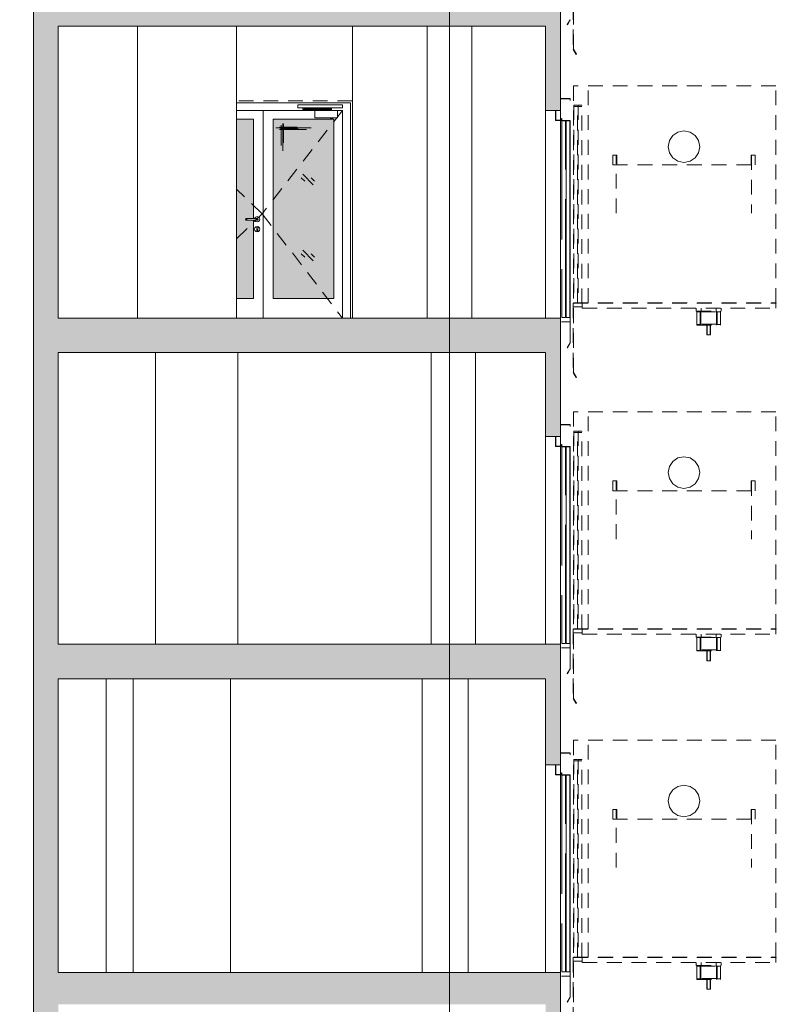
# Paper-space layout 'A-42 PRZEKRÓJ A-A' of a CAD drawing. Header units: millimetres. Extents: x 0 to 1114, y -5 to 726.
# Tile 50 of 92: x 172 to 249, y 389 to 489. Entities that reach past the tile are written whole.
import ezdxf
from ezdxf.xclip import XClip

# ---------------------------------------------------------------- set-up
doc = ezdxf.new("R2010")
doc.units = ezdxf.units.MM
doc.header["$MEASUREMENT"] = 0
doc.header["$XCLIPFRAME"] = 0
for name, pattern in [('ACAD_ISO02W100', [15, 12, -3]), ('DASHDOTX2', [1000, 500, -250, 0, -250]), ('LINIE_3', [25, 15, -10]), ('Przer. długie kreski', [2.5, 1.5, -1])]:
    doc.linetypes.add(name, pattern=pattern)
for name, color, linetype, lineweight, true_color in [('A_osie_Nr_pióra__16', 7, 'Continuous', 5, 0x0f0f0f), ('A_stolarka_Nr_pióra__254', 7, 'Continuous', 5, 0xfdfdfd), ('A_stolarka_Nr_pióra__9', 7, 'Continuous', 13, 0xadadad), ('A_winda_Nr_pióra__10', 7, 'Continuous', 13, 0x4b4b4b), ('A_ściany_Nr_pióra__9', 7, 'Continuous', 13, 0xadadad)]:
    doc.layers.add(name, color=color, linetype=linetype, lineweight=lineweight, true_color=true_color)
doc.layers.add('A_schody', color=7, linetype='Continuous')
doc.layers.add('A_stolarka', color=7, linetype='Continuous')
doc.layers.add('A_strop_Nr_pióra__1', color=7, linetype='Continuous', lineweight=20)
doc.layers.add('A_ściany_Nr_pióra__1', color=7, linetype='Continuous', lineweight=20)

# ---------------------------------------------------------------- blocks, each defined once
blk = doc.blocks.new('Rysunek_1_1', base_point=(-1560.278, -148.908))
at = {"layer": 'A_schody', "linetype": 'Continuous', "lineweight": 0, "true_color": 0x000000}
h = blk.add_hatch(color=18, dxfattribs=at)
h.paths.add_polyline_path([(81.694, 140.929), (175.424, 140.929), (226.244, 140.929), (306.913, 140.929), (548.587, 140.929), (548.587, 244.87), (543.567, 244.87), (543.567, 243.12), (527.617, 243.12), (527.617, 243.652), (527.767, 243.652), (527.767, 244.652), (524.676, 244.652), (524.676, 245.185), (524.826, 245.185), (524.826, 246.185), (521.735, 246.185), (521.735, 246.718), (521.885, 246.718), (521.885, 247.718), (518.794, 247.718), (518.794, 248.251), (518.944, 248.251), (518.944, 249.251), (515.853, 249.251), (515.853, 249.784), (516.003, 249.784), (516.003, 250.784), (512.912, 250.784), (512.912, 251.317), (513.062, 251.317), (513.062, 252.317), (509.971, 252.317), (509.971, 252.85), (510.121, 252.85), (510.121, 253.85), (507.03, 253.85), (507.03, 254.383), (507.18, 254.383), (507.18, 255.383), (504.089, 255.383), (504.089, 255.916), (504.239, 255.916), (504.239, 256.916), (501.148, 256.916), (501.148, 257.449), (501.298, 257.449), (501.298, 258.449), (498.572, 258.449), (498.207, 258.449), (498.207, 258.982), (498.357, 258.982), (498.357, 259.982), (498.277, 259.982), (479.827, 259.982), (479.827, 286.332), (482.217, 286.332), (482.217, 290.162), (496.884, 290.162), (527.025, 274.725), (529.906, 273.25), (543.567, 273.25), (543.567, 276.2), (527.437, 276.2), (527.437, 276.727), (527.587, 276.727), (527.587, 277.727), (524.454, 277.727), (524.454, 278.255), (524.604, 278.255), (524.604, 279.255), (521.471, 279.255), (521.471, 279.783), (521.621, 279.783), (521.621, 280.783), (518.488, 280.783), (518.488, 281.31), (518.638, 281.31), (518.638, 282.31), (515.505, 282.31), (515.505, 282.838), (515.655, 282.838), (515.655, 283.838), (512.522, 283.838), (512.522, 284.366), (512.672, 284.366), (512.672, 285.366), (509.539, 285.366), (509.539, 285.894), (509.689, 285.894), (509.689, 286.894), (506.556, 286.894), (506.556, 287.421), (506.706, 287.421), (506.706, 288.421), (503.573, 288.421), (503.573, 288.949), (503.723, 288.949), (503.723, 289.949), (500.59, 289.949), (500.59, 290.477), (500.74, 290.477), (500.74, 291.477), (497.79, 291.477), (497.607, 291.477), (497.607, 292.005), (497.757, 292.005), (497.757, 293.005), (497.647, 293.005), (497.497, 293.005), (494.627, 293.005), (479.247, 293.005), (479.217, 293.005), (479.217, 319.235), (481.647, 319.235), (481.647, 323.105), (496.903, 323.105), (527.216, 307.736), (530.839, 305.9), (543.567, 305.9), (543.567, 309.21), (530.456, 309.21), (527.627, 309.21), (527.627, 309.736), (527.777, 309.736), (527.777, 310.736), (524.617, 310.736), (524.617, 311.262), (524.767, 311.262), (524.767, 312.262), (521.607, 312.262), (521.607, 312.788), (521.757, 312.788), (521.757, 313.788), (518.597, 313.788), (518.597, 314.314), (518.747, 314.314), (518.747, 315.314), (515.587, 315.314), (515.587, 315.84), (515.737, 315.84), (515.737, 316.84), (512.577, 316.84), (512.577, 317.366), (512.727, 317.366), (512.727, 318.366), (509.567, 318.366), (509.567, 318.892), (509.717, 318.892), (509.717, 319.892), (506.557, 319.892), (506.557, 320.418), (506.707, 320.418), (506.707, 321.418), (503.547, 321.418), (503.547, 321.944), (503.697, 321.944), (503.697, 322.944), (500.537, 322.944), (500.537, 323.47), (500.687, 323.47), (500.687, 324.47), (497.527, 324.47), (497.527, 324.493), (497.527, 324.996), (497.677, 324.996), (497.677, 325.996), (497.647, 325.996), (497.177, 325.996), (479.547, 325.996), (479.547, 351.996), (481.717, 351.996), (481.717, 355.946), (498.578, 355.946), (527.341, 341.136), (530.809, 339.35), (543.567, 339.35), (543.567, 342.65), (527.677, 342.65), (527.677, 343.181), (527.827, 343.181), (527.827, 344.181), (524.703, 344.181), (524.703, 344.712), (524.853, 344.712), (524.853, 345.712), (521.729, 345.712), (521.729, 346.244), (521.879, 346.244), (521.879, 347.244), (518.755, 347.244), (518.755, 347.775), (518.905, 347.775), (518.905, 348.775), (515.781, 348.775), (515.781, 349.306), (515.931, 349.306), (515.931, 350.306), (512.807, 350.306), (512.807, 350.838), (512.957, 350.838), (512.957, 351.838), (509.833, 351.838), (509.833, 352.369), (509.983, 352.369), (509.983, 353.369), (506.859, 353.369), (506.859, 353.9), (507.009, 353.9), (507.009, 354.9), (503.885, 354.9), (503.885, 355.432), (504.035, 355.432), (504.035, 356.432), (500.911, 356.432), (500.911, 356.963), (501.061, 356.963), (501.061, 357.963), (497.937, 357.963), (497.937, 357.981), (497.937, 358.495), (498.087, 358.495), (498.087, 359.495), (497.607, 359.495), (494.957, 359.495), (479.467, 359.495), (479.467, 385.725), (481.827, 385.725), (481.827, 389.495), (496.894, 389.495), (527.195, 374.445), (530.547, 372.78), (543.567, 372.78), (543.567, 375.94), (527.557, 375.94), (527.557, 376.433), (527.707, 376.433), (527.707, 377.433), (524.551, 377.433), (524.551, 377.926), (524.701, 377.926), (524.701, 378.926), (521.545, 378.926), (521.545, 379.419), (521.695, 379.419), (521.695, 380.419), (518.539, 380.419), (518.539, 380.912), (518.689, 380.912), (518.689, 381.912), (515.533, 381.912), (515.533, 382.405), (515.683, 382.405), (515.683, 383.405), (512.527, 383.405), (512.527, 383.898), (512.677, 383.898), (512.677, 384.898), (509.521, 384.898), (509.521, 385.391), (509.671, 385.391), (509.671, 386.391), (506.515, 386.391), (506.515, 386.884), (506.665, 386.884), (506.665, 387.884), (506.416, 387.884), (503.509, 387.884), (503.509, 388.377), (503.659, 388.377), (503.659, 389.377), (503.413, 389.377), (500.503, 389.377), (500.503, 389.87), (500.653, 389.87), (500.653, 390.87), (500.41, 390.87), (497.813, 390.87), (497.497, 390.87), (497.497, 391.363), (497.647, 391.363), (497.647, 392.363), (479.397, 392.363), (479.397, 418.623), (481.617, 418.623), (481.617, 422.123), (498.369, 422.123), (527.387, 407.759), (531.063, 405.94), (543.567, 405.94), (543.567, 409.28), (527.697, 409.28), (527.697, 409.765), (527.847, 409.765), (527.847, 410.765), (524.697, 410.765), (524.697, 411.25), (524.847, 411.25), (524.847, 412.25), (521.697, 412.25), (521.697, 412.735), (521.847, 412.735), (521.847, 413.735), (518.697, 413.735), (518.697, 414.22), (518.847, 414.22), (518.847, 415.22), (515.697, 415.22), (515.697, 415.705), (515.847, 415.705), (515.847, 416.705), (512.697, 416.705), (512.697, 417.189), (512.847, 417.189), (512.847, 418.189), (509.697, 418.189), (509.697, 418.674), (509.847, 418.674), (509.847, 419.674), (506.697, 419.674), (506.697, 420.159), (506.847, 420.159), (506.847, 421.159), (503.697, 421.159), (503.697, 421.644), (503.847, 421.644), (503.847, 422.644), (500.697, 422.644), (500.697, 423.129), (500.847, 423.129), (500.847, 424.129), (497.697, 424.129), (497.697, 424.614), (497.847, 424.614), (497.847, 425.614), (479.317, 425.614), (479.317, 451.774), (481.707, 451.774), (481.707, 455.544), (496.931, 455.544), (527.257, 440.792), (530.881, 439.03), (543.567, 439.03), (543.567, 442.31), (527.567, 442.31), (527.567, 442.785), (527.717, 442.785), (527.717, 443.785), (524.533, 443.785), (524.533, 444.261), (524.683, 444.261), (524.683, 445.261), (521.499, 445.261), (521.499, 445.737), (521.649, 445.737), (521.649, 446.737), (518.465, 446.737), (518.465, 447.213), (518.615, 447.213), (518.615, 448.213), (515.431, 448.213), (515.431, 448.689), (515.581, 448.689), (515.581, 449.689), (512.397, 449.689), (512.397, 450.165), (512.547, 450.165), (512.547, 451.165), (509.363, 451.165), (509.363, 451.641), (509.513, 451.641), (509.513, 452.641), (506.329, 452.641), (506.329, 453.117), (506.479, 453.117), (506.479, 454.117), (503.295, 454.117), (503.295, 454.593), (503.445, 454.593), (503.445, 455.593), (500.261, 455.593), (500.261, 456.069), (500.411, 456.069), (500.411, 457.069), (497.227, 457.069), (497.227, 457.545), (497.377, 457.545), (497.377, 458.545), (479.247, 458.545), (479.247, 484.675), (481.019, 484.675), (481.019, 488.575), (496.868, 488.575), (530.662, 472.1), (543.567, 472.1), (543.567, 475.18), (527.767, 475.18), (527.767, 475.645), (527.917, 475.645), (527.917, 476.645), (524.761, 476.645), (524.761, 477.11), (524.911, 477.11), (524.911, 478.11), (521.755, 478.11), (521.755, 478.576), (521.905, 478.576), (521.905, 479.576), (518.749, 479.576), (518.749, 480.041), (518.899, 480.041), (518.899, 481.041), (515.743, 481.041), (515.743, 481.507), (515.893, 481.507), (515.893, 482.507), (512.737, 482.507), (512.737, 482.972), (512.887, 482.972), (512.887, 483.972), (509.731, 483.972), (509.731, 484.438), (509.881, 484.438), (509.881, 485.438), (506.725, 485.438), (506.725, 485.903), (506.875, 485.903), (506.875, 486.903), (503.719, 486.903), (503.719, 487.369), (503.869, 487.369), (503.869, 488.369), (500.713, 488.369), (500.713, 488.834), (500.863, 488.834), (500.863, 489.834), (497.707, 489.834), (497.707, 490.3), (497.857, 490.3), (497.857, 491.3), (479.277, 491.3), (479.277, 517.52), (481.377, 517.52), (481.377, 521.533), (478.41, 521.533), (478.41, 524.133), (477.357, 524.133), (352.051, 524.133), (352.051, 536.095), (543.567, 536.095), (543.567, 527.836), (543.567, 524.133), (547.587, 524.133), (547.587, 521.533), (543.567, 521.533), (543.567, 517.54), (548.587, 517.54), (548.587, 540.961), (543.567, 540.961), (543.567, 539.119), (348.996, 539.119), (348.996, 564.681), (346.838, 564.681), (346.838, 562.317), (85.194, 562.317), (85.194, 564.681), (81.694, 564.681), (81.694, 553.481), (85.194, 553.481), (85.194, 558.993), (147.194, 558.993), (147.194, 524.281), (131.294, 524.281), (131.294, 520.056), (146.901, 520.056), (146.901, 517.255), (150.894, 517.255), (150.894, 491.056), (131.644, 491.056), (131.644, 491.558), (131.794, 491.558), (131.794, 492.558), (128.604, 492.558), (128.604, 493.06), (128.754, 493.06), (128.754, 494.06), (125.564, 494.06), (125.564, 494.562), (125.714, 494.562), (125.714, 495.562), (122.524, 495.562), (122.524, 496.065), (122.674, 496.065), (122.674, 497.065), (119.484, 497.065), (119.484, 497.567), (119.634, 497.567), (119.634, 498.567), (116.444, 498.567), (116.444, 499.069), (116.594, 499.069), (116.594, 500.069), (113.404, 500.069), (113.404, 500.571), (113.554, 500.571), (113.554, 501.571), (110.364, 501.571), (110.364, 502.074), (110.514, 502.074), (110.514, 503.074), (107.324, 503.074), (107.324, 503.576), (107.474, 503.576), (107.474, 504.576), (104.284, 504.576), (104.284, 505.078), (104.434, 505.078), (104.434, 506.078), (101.244, 506.078), (101.244, 506.581), (101.394, 506.581), (101.394, 507.581), (98.194, 507.581), (85.194, 507.581), (85.194, 504.381), (101.294, 504.381), (133.823, 488.306), (146.674, 488.306), (146.674, 484.256), (150.694, 484.256), (150.694, 458.206), (131.244, 458.206), (131.244, 458.69), (131.394, 458.69), (131.394, 459.69), (128.264, 459.69), (128.264, 460.174), (128.414, 460.174), (128.414, 461.174), (125.284, 461.174), (125.284, 461.658), (125.434, 461.658), (125.434, 462.658), (122.304, 462.658), (122.304, 463.142), (122.454, 463.142), (122.454, 464.142), (119.324, 464.142), (119.324, 464.626), (119.474, 464.626), (119.474, 465.626), (116.344, 465.626), (116.344, 466.11), (116.494, 466.11), (116.494, 467.11), (113.364, 467.11), (113.364, 467.594), (113.514, 467.594), (113.514, 468.594), (110.384, 468.594), (110.384, 469.078), (110.534, 469.078), (110.534, 470.078), (107.404, 470.078), (107.404, 470.562), (107.554, 470.562), (107.554, 471.562), (104.424, 471.562), (104.424, 472.046), (104.574, 472.046), (104.574, 473.046), (101.444, 473.046), (101.444, 473.531), (101.594, 473.531), (101.594, 474.531), (101.044, 474.531), (85.194, 474.531), (85.194, 471.531), (101.123, 471.531), (133.451, 455.431), (147.014, 455.431), (147.014, 451.371), (150.394, 451.371), (150.394, 425.231), (130.844, 425.231), (130.844, 425.744), (130.994, 425.744), (130.994, 426.744), (127.904, 426.744), (127.904, 427.258), (128.054, 427.258), (128.054, 428.258), (124.964, 428.258), (124.964, 428.771), (125.114, 428.771), (125.114, 429.771), (122.024, 429.771), (122.024, 430.285), (122.174, 430.285), (122.174, 431.285), (119.084, 431.285), (119.084, 431.799), (119.234, 431.799), (119.234, 432.799), (116.144, 432.799), (116.144, 433.312), (116.294, 433.312), (116.294, 434.312), (113.204, 434.312), (113.204, 434.826), (113.354, 434.826), (113.354, 435.826), (110.264, 435.826), (110.264, 436.34), (110.414, 436.34), (110.414, 437.34), (107.324, 437.34), (107.324, 437.853), (107.474, 437.853), (107.474, 438.853), (104.384, 438.853), (104.384, 439.367), (104.534, 439.367), (104.534, 440.367), (101.444, 440.367), (101.444, 440.881), (101.594, 440.881), (101.594, 441.881), (98.394, 441.881), (85.194, 441.881), (85.194, 438.631), (101.54, 438.631), (133.928, 421.956), (146.574, 421.956), (146.574, 418.066), (150.194, 418.066), (150.194, 391.956), (130.844, 391.956), (130.844, 392.467), (130.994, 392.467), (130.994, 393.467), (127.814, 393.467), (127.814, 393.978), (127.964, 393.978), (127.964, 394.978), (124.784, 394.978), (124.784, 395.49), (124.934, 395.49), (124.934, 396.49), (121.754, 396.49), (121.754, 397.001), (121.904, 397.001), (121.904, 398.001), (118.724, 398.001), (118.724, 398.512), (118.874, 398.512), (118.874, 399.512), (115.694, 399.512), (115.694, 400.024), (115.844, 400.024), (115.844, 401.024), (112.664, 401.024), (112.664, 401.535), (112.814, 401.535), (112.814, 402.535), (109.634, 402.535), (109.634, 403.046), (109.784, 403.046), (109.784, 404.046), (106.604, 404.046), (106.604, 404.558), (106.754, 404.558), (106.754, 405.558), (103.574, 405.558), (103.574, 406.069), (103.724, 406.069), (103.724, 407.069), (100.544, 407.069), (100.544, 407.581), (100.694, 407.581), (100.694, 408.581), (97.494, 408.581), (85.194, 408.581), (85.194, 405.431), (100.469, 405.431), (133.448, 388.981), (146.924, 388.981), (146.924, 385.311), (150.794, 385.311), (150.794, 358.881), (131.244, 358.881), (131.244, 359.376), (131.394, 359.376), (131.394, 360.376), (128.244, 360.376), (128.244, 360.871), (128.394, 360.871), (128.394, 361.871), (125.244, 361.871), (125.244, 362.367), (125.394, 362.367), (125.394, 363.367), (122.244, 363.367), (122.244, 363.862), (122.394, 363.862), (122.394, 364.862), (119.244, 364.862), (119.244, 365.358), (119.394, 365.358), (119.394, 366.358), (116.244, 366.358), (116.244, 366.853), (116.394, 366.853), (116.394, 367.853), (113.244, 367.853), (113.244, 368.349), (113.394, 368.349), (113.394, 369.349), (110.244, 369.349), (110.244, 369.844), (110.394, 369.844), (110.394, 370.844), (107.244, 370.844), (107.244, 371.34), (107.394, 371.34), (107.394, 372.34), (104.244, 372.34), (104.244, 372.835), (104.394, 372.835), (104.394, 373.835), (101.244, 373.835), (101.244, 374.331), (101.394, 374.331), (101.394, 375.331), (98.194, 375.331), (85.194, 375.331), (85.194, 372.331), (100.9, 372.331), (134.251, 355.706), (146.737, 355.706), (146.737, 352.136), (150.694, 352.136), (150.694, 325.906), (150.494, 325.906), (131.144, 325.906), (131.144, 326.408), (131.294, 326.408), (131.294, 327.408), (128.164, 327.408), (128.164, 327.91), (128.314, 327.91), (128.314, 328.91), (125.184, 328.91), (125.184, 329.412), (125.334, 329.412), (125.334, 330.412), (122.204, 330.412), (122.204, 330.915), (122.354, 330.915), (122.354, 331.915), (119.224, 331.915), (119.224, 332.417), (119.374, 332.417), (119.374, 333.417), (116.244, 333.417), (116.244, 333.919), (116.394, 333.919), (116.394, 334.919), (113.264, 334.919), (113.264, 335.421), (113.414, 335.421), (113.414, 336.421), (110.284, 336.421), (110.284, 336.924), (110.434, 336.924), (110.434, 337.924), (107.304, 337.924), (107.304, 338.426), (107.454, 338.426), (107.454, 339.426), (104.324, 339.426), (104.324, 339.928), (104.474, 339.928), (104.474, 340.928), (101.344, 340.928), (101.344, 341.431), (101.494, 341.431), (101.494, 342.431), (98.294, 342.431), (85.194, 342.431), (85.194, 339.231), (101.379, 339.231), (134.06, 322.756), (146.544, 322.756), (146.544, 319.066), (150.494, 319.066), (150.494, 292.856), (130.894, 292.856), (130.844, 292.856), (130.844, 293.321), (130.994, 293.321), (130.994, 294.321), (127.884, 294.321), (127.884, 294.787), (128.034, 294.787), (128.034, 295.787), (124.924, 295.787), (124.924, 296.253), (125.074, 296.253), (125.074, 297.253), (121.964, 297.253), (121.964, 297.719), (122.114, 297.719), (122.114, 298.719), (119.004, 298.719), (119.004, 299.185), (119.154, 299.185), (119.154, 300.185), (116.044, 300.185), (116.044, 300.651), (116.194, 300.651), (116.194, 301.651), (113.084, 301.651), (113.084, 302.117), (113.234, 302.117), (113.234, 303.117), (110.124, 303.117), (110.124, 303.583), (110.274, 303.583), (110.274, 304.583), (107.164, 304.583), (107.164, 305.049), (107.314, 305.049), (107.314, 306.049), (104.204, 306.049), (104.204, 306.515), (104.354, 306.515), (104.354, 307.515), (101.244, 307.515), (101.244, 307.981), (101.394, 307.981), (101.394, 308.981), (98.194, 308.981), (85.194, 308.981), (85.194, 306.131), (100.659, 306.131), (132.664, 290.281), (147.001, 290.281), (147.001, 286.281), (150.794, 286.281), (150.894, 286.281), (150.894, 260.081), (150.794, 260.081), (131.544, 260.081), (131.544, 260.54), (131.694, 260.54), (131.694, 261.54), (128.514, 261.54), (128.514, 261.999), (128.664, 261.999), (128.664, 262.999), (125.484, 262.999), (125.484, 263.458), (125.634, 263.458), (125.634, 264.458), (122.454, 264.458), (122.454, 264.917), (122.604, 264.917), (122.604, 265.917), (119.424, 265.917), (119.424, 266.376), (119.574, 266.376), (119.574, 267.376), (116.394, 267.376), (116.394, 267.835), (116.544, 267.835), (116.544, 268.835), (113.364, 268.835), (113.364, 269.294), (113.514, 269.294), (113.514, 270.294), (110.334, 270.294), (110.334, 270.753), (110.484, 270.753), (110.484, 271.753), (107.304, 271.753), (107.304, 272.212), (107.454, 272.212), (107.454, 273.212), (104.274, 273.212), (104.274, 273.671), (104.424, 273.671), (104.424, 274.671), (101.244, 274.671), (101.244, 275.131), (101.394, 275.131), (101.394, 276.131), (98.194, 276.131), (85.194, 276.131), (85.194, 276.281), (81.694, 276.281), (81.694, 161.081)])
h.paths.add_polyline_path([(85.194, 241.081), (99.89, 241.081), (133.69, 224.181), (146.852, 224.181), (146.852, 220.611), (150.594, 220.611), (150.594, 194.081), (134.194, 194.081), (130.994, 194.081), (130.844, 194.081), (130.844, 194.581), (130.994, 194.581), (130.994, 195.581), (127.874, 195.581), (127.874, 196.081), (128.024, 196.081), (128.024, 197.081), (124.904, 197.081), (124.904, 197.581), (125.054, 197.581), (125.054, 198.581), (121.934, 198.581), (121.934, 199.081), (122.084, 199.081), (122.084, 200.081), (118.964, 200.081), (118.964, 200.581), (119.114, 200.581), (119.114, 201.581), (115.994, 201.581), (115.994, 202.081), (116.144, 202.081), (116.144, 203.081), (113.024, 203.081), (113.024, 203.581), (113.174, 203.581), (113.174, 204.581), (110.054, 204.581), (110.054, 205.081), (110.204, 205.081), (110.204, 206.081), (107.084, 206.081), (107.084, 206.581), (107.234, 206.581), (107.234, 207.581), (104.114, 207.581), (104.114, 208.081), (104.264, 208.081), (104.264, 209.081), (101.144, 209.081), (101.144, 209.581), (101.294, 209.581), (101.294, 210.581), (85.694, 210.581), (85.194, 210.581)], flags=0)
h.paths.add_polyline_path([(85.194, 207.481), (100.985, 207.481), (134.051, 190.781), (147.294, 190.781), (147.294, 187.311), (150.694, 187.311), (150.694, 161.081), (129.144, 161.081), (129.144, 161.711), (129.294, 161.711), (129.294, 162.711), (126.2, 162.711), (126.2, 163.341), (126.35, 163.341), (126.35, 164.341), (123.255, 164.341), (123.255, 164.971), (123.405, 164.971), (123.405, 165.971), (120.311, 165.971), (120.311, 166.601), (120.461, 166.601), (120.461, 167.601), (117.366, 167.601), (117.366, 168.231), (117.516, 168.231), (117.516, 169.231), (114.422, 169.231), (114.422, 169.861), (114.572, 169.861), (114.572, 170.861), (111.477, 170.861), (111.477, 171.491), (111.627, 171.491), (111.627, 172.491), (108.533, 172.491), (108.533, 173.121), (108.683, 173.121), (108.683, 174.121), (105.588, 174.121), (105.588, 174.751), (105.738, 174.751), (105.738, 175.751), (102.644, 175.751), (102.644, 176.381), (102.794, 176.381), (102.794, 177.381), (99.594, 177.381), (85.694, 177.381), (85.194, 177.381)], flags=0)
h.paths.add_polyline_path([(98.194, 243.581), (85.194, 243.581), (85.194, 273.581), (100.052, 273.581), (134.109, 257.181), (146.856, 257.181), (146.856, 253.581), (150.794, 253.581), (150.794, 227.081), (131.244, 227.081), (131.244, 227.581), (131.394, 227.581), (131.394, 228.581), (128.244, 228.581), (128.244, 229.081), (128.394, 229.081), (128.394, 230.081), (125.244, 230.081), (125.244, 230.581), (125.394, 230.581), (125.394, 231.581), (122.244, 231.581), (122.244, 232.081), (122.394, 232.081), (122.394, 233.081), (119.244, 233.081), (119.244, 233.581), (119.394, 233.581), (119.394, 234.581), (116.244, 234.581), (116.244, 235.081), (116.394, 235.081), (116.394, 236.081), (113.244, 236.081), (113.244, 236.581), (113.394, 236.581), (113.394, 237.581), (110.244, 237.581), (110.244, 238.081), (110.394, 238.081), (110.394, 239.081), (107.244, 239.081), (107.244, 239.581), (107.394, 239.581), (107.394, 240.581), (104.244, 240.581), (104.244, 241.081), (104.394, 241.081), (104.394, 242.081), (101.244, 242.081), (101.244, 242.581), (101.394, 242.581), (101.394, 243.581)], flags=0)
h.paths.add_polyline_path([(172.924, 149.057), (153.247, 149.057), (153.247, 526.588), (172.924, 526.588)], flags=0)
h.paths.add_polyline_path([(153.247, 529.128), (153.247, 540.019), (153.247, 558.993), (197.906, 558.993), (197.906, 529.128), (175.424, 529.128)], flags=0)
h.paths.add_polyline_path([(175.424, 458.356), (175.424, 487.895), (224.744, 487.895), (224.744, 479.356), (226.244, 479.356), (226.244, 491.056), (175.424, 491.056), (175.424, 520.915), (224.744, 520.915), (224.744, 512.056), (226.244, 512.056), (226.244, 526.757), (254.323, 526.757), (254.323, 149.057), (226.244, 149.057), (226.244, 161.081), (175.424, 161.081), (175.424, 190.716), (224.744, 190.716), (224.744, 182.081), (226.244, 182.081), (226.244, 194.081), (175.424, 194.081), (175.424, 223.904), (224.744, 223.904), (224.744, 215.081), (226.244, 215.081), (226.244, 227.081), (175.424, 227.081), (175.424, 257.094), (224.744, 257.094), (224.744, 248.081), (226.244, 248.081), (226.244, 260.081), (175.424, 260.081), (175.424, 289.86), (224.744, 289.86), (224.744, 281.081), (226.244, 281.081), (226.244, 292.856), (175.424, 292.856), (175.424, 322.879), (224.744, 322.879), (224.744, 313.856), (226.244, 313.856), (226.244, 325.906), (175.424, 325.906), (175.424, 355.9), (224.744, 355.9), (224.744, 346.906), (226.244, 346.906), (226.244, 359.081), (175.424, 359.081), (175.424, 388.92), (224.744, 388.92), (224.744, 380.081), (226.244, 380.081), (226.244, 392.156), (175.424, 392.156), (175.424, 421.855), (224.744, 421.855), (224.744, 413.156), (226.244, 413.156), (226.244, 425.381), (175.424, 425.381), (175.424, 454.875), (224.744, 454.875), (224.744, 446.381), (226.244, 446.381), (226.244, 458.356)], flags=0)
h.paths.add_polyline_path([(224.744, 529.128), (198.906, 529.128), (198.906, 558.993), (214.553, 558.993), (214.553, 554.428), (218.278, 554.428), (218.278, 558.993), (280.423, 558.993), (280.423, 554.428), (284.064, 554.428), (284.064, 558.993), (332.796, 558.993), (346.125, 558.993), (346.125, 552.476), (347.029, 552.476), (347.029, 524.133), (332.796, 524.133), (311.061, 524.133), (311.061, 529.128), (305.413, 529.128), (256.333, 529.128), (254.833, 529.128), (226.244, 529.128)], flags=0)
h.paths.add_polyline_path([(255.709, 227.081), (255.709, 253.581), (259.467, 253.581), (259.467, 256.491), (278.972, 256.491), (278.972, 253.581), (283.324, 253.581), (283.324, 248.081), (285.053, 248.081), (285.053, 260.081), (256.323, 260.081), (255.823, 260.081), (255.823, 286.356), (258.688, 286.356), (258.688, 289.266), (279.283, 289.266), (279.283, 286.356), (283.254, 286.356), (283.254, 281.081), (285.053, 281.081), (285.053, 292.856), (256.323, 292.856), (255.823, 292.856), (255.823, 319.066), (258.343, 319.066), (258.343, 322.256), (279.153, 322.256), (279.153, 319.066), (283.634, 319.066), (283.634, 313.856), (285.053, 313.856), (285.053, 325.906), (256.323, 325.906), (255.823, 325.906), (255.823, 352.136), (258.283, 352.136), (258.283, 355.416), (279.133, 355.416), (279.133, 352.136), (283.504, 352.136), (283.504, 346.906), (285.053, 346.906), (285.053, 359.081), (256.323, 359.081), (255.823, 359.081), (255.823, 385.311), (258.573, 385.311), (258.573, 388.571), (279.593, 388.571), (279.593, 385.311), (283.494, 385.311), (283.494, 380.081), (285.053, 380.081), (285.053, 392.156), (256.323, 392.156), (255.823, 392.156), (255.823, 418.066), (258.523, 418.066), (258.523, 421.666), (279.293, 421.666), (279.293, 418.066), (283.494, 418.066), (283.494, 413.156), (285.053, 413.156), (285.053, 425.381), (256.323, 425.381), (255.823, 425.381), (255.823, 451.371), (258.099, 451.371), (258.099, 455.501), (279.815, 455.501), (279.815, 451.371), (283.574, 451.371), (283.574, 446.381), (285.053, 446.381), (285.053, 458.356), (256.323, 458.356), (255.823, 458.356), (255.823, 484.206), (258.703, 484.206), (258.703, 488.306), (279.604, 488.306), (279.583, 484.206), (283.574, 484.206), (283.574, 479.356), (285.053, 479.356), (285.053, 491.056), (256.323, 491.056), (255.823, 491.056), (255.823, 517.226), (258.689, 517.226), (258.689, 519.525), (258.689, 521.328), (255.923, 521.328), (255.923, 528.128), (283.474, 528.128), (283.474, 521.328), (279.543, 521.328), (279.543, 517.226), (283.674, 517.226), (283.674, 512.056), (285.053, 512.056), (285.053, 527.628), (305.413, 527.628), (305.413, 149.057), (285.053, 149.057), (285.053, 161.081), (256.323, 161.081), (255.823, 161.081), (255.823, 187.581), (258.382, 187.581), (258.382, 190.681), (279.823, 190.681), (279.823, 187.581), (283.474, 187.581), (283.474, 182.081), (285.053, 182.081), (285.053, 194.081), (256.323, 194.081), (255.823, 194.081), (255.823, 220.581), (258.433, 220.581), (258.433, 223.491), (279.303, 223.491), (279.303, 220.581), (283.413, 220.581), (283.413, 215.081), (285.053, 215.081), (285.053, 227.081), (256.209, 227.081)], flags=0)
h.paths.add_polyline_path([(306.913, 289.828), (477.357, 289.828), (477.357, 260.081), (306.913, 260.081)], flags=0)
h.paths.add_polyline_path([(458.097, 161.081), (306.913, 161.081), (306.913, 190.96), (458.097, 190.96)], flags=0)
h.paths.add_polyline_path([(306.913, 458.356), (306.913, 488.028), (477.357, 488.028), (477.357, 458.356)], flags=0)
h.paths.add_polyline_path([(306.913, 425.381), (306.913, 455.328), (477.357, 455.328), (477.357, 425.381)], flags=0)
h.paths.add_polyline_path([(477.357, 392.156), (306.913, 392.156), (306.913, 422.353), (477.357, 422.353), (477.357, 392.363)], flags=0)
h.paths.add_polyline_path([(477.357, 491.056), (306.913, 491.056), (306.913, 521.064), (477.357, 521.064)], flags=0)
h.paths.add_polyline_path([(306.913, 193.881), (306.913, 224.053), (477.357, 224.053), (477.357, 193.881), (458.097, 193.881)], flags=0)
h.paths.add_polyline_path([(306.913, 325.906), (306.913, 356.053), (477.357, 356.053), (477.357, 325.906)], flags=0)
h.paths.add_polyline_path([(306.913, 389.128), (477.357, 389.128), (477.357, 359.081), (306.913, 359.081)], flags=0)
h.paths.add_polyline_path([(477.357, 292.856), (306.913, 292.856), (306.913, 322.878), (477.357, 322.878)], flags=0)
h.paths.add_polyline_path([(306.913, 257.053), (477.357, 257.053), (477.357, 227.081), (306.913, 227.081)], flags=0)
h.paths.add_polyline_path([(460.097, 161.23), (459.597, 161.23), (459.597, 190.96), (477.357, 190.96), (477.357, 187.48), (482.007, 187.48), (482.007, 190.96), (498.336, 190.96), (519.447, 181.159), (521.347, 180.277), (521.347, 179.775), (543.567, 179.775), (543.567, 161.23)], flags=0)
h.paths.add_polyline_path([(479.747, 220.551), (482.078, 220.551), (482.078, 224.303), (496.973, 224.303), (527.249, 209.225), (530.883, 207.415), (543.567, 207.415), (543.567, 182.775), (522.45, 182.775), (519.677, 182.775), (519.677, 184.164), (516.687, 184.164), (516.687, 185.552), (513.697, 185.552), (513.697, 186.94), (510.707, 186.94), (510.707, 188.328), (507.717, 188.328), (507.717, 189.716), (504.727, 189.716), (504.727, 191.104), (501.737, 191.104), (501.737, 192.492), (498.747, 192.492), (498.747, 193.881), (497.557, 193.881), (479.747, 193.881)], flags=0)
h.paths.add_polyline_path([(479.827, 253.051), (481.977, 253.051), (481.977, 256.781), (498.162, 256.781), (527.183, 241.654), (528.401, 241.02), (529.443, 241.02), (543.567, 241.02), (543.567, 210.76), (530.484, 210.76), (527.727, 210.76), (527.727, 211.236), (527.877, 211.236), (527.877, 212.236), (524.74, 212.236), (524.74, 212.712), (524.89, 212.712), (524.89, 213.712), (521.753, 213.712), (521.753, 214.189), (521.903, 214.189), (521.903, 215.189), (518.766, 215.189), (518.766, 215.665), (518.916, 215.665), (518.916, 216.665), (515.779, 216.665), (515.779, 217.142), (515.929, 217.142), (515.929, 218.142), (512.792, 218.142), (512.792, 218.618), (512.942, 218.618), (512.942, 219.618), (509.805, 219.618), (509.805, 220.095), (509.955, 220.095), (509.955, 221.095), (506.818, 221.095), (506.818, 221.571), (506.968, 221.571), (506.968, 222.571), (503.831, 222.571), (503.831, 223.048), (503.981, 223.048), (503.981, 224.048), (500.844, 224.048), (500.844, 224.524), (500.994, 224.524), (500.994, 225.524), (497.994, 225.524), (497.857, 225.524), (497.857, 226.001), (498.007, 226.001), (498.007, 227.001), (497.597, 227.001), (479.827, 227.001)], flags=0)
at = {"layer": 'A_stolarka', "linetype": 'Continuous', "lineweight": 0, "true_color": 0x2d2d2d}
for points in [[(193.454, 478.476), (193.454, 460.356), (195.164, 460.356), (195.164, 468.256), (194.464, 468.256), (194.393, 468.285), (194.364, 468.356), (194.393, 468.426), (194.464, 468.456), (195.164, 468.456), (195.164, 478.476)], [(197.164, 478.476), (197.164, 460.356), (203.304, 460.356), (203.304, 478.476)]]:
    blk.add_hatch(color=250, dxfattribs=at).paths.add_polyline_path(points)
at = {"layer": 'A_osie_Nr_pióra__16', "color": 250, "linetype": 'DASHDOTX2', "lineweight": 5, "true_color": 0x0f0f0f}
blk.add_line((215.019, 533.433), (215.019, 175.184), dxfattribs=at)
at = {"layer": 'A_stolarka_Nr_pióra__254', "color": 7, "linetype": 'Continuous', "lineweight": 5, "true_color": 0xfdfdfd}
for p, q in [((197.429, 477.614), (201.005, 477.614)), ((197.807, 477.68), (199.607, 477.68)), ((197.807, 477.454), (200.551, 477.454)), ((197.914, 477.537), (199.714, 477.537)), ((197.985, 477.881), (197.985, 475.824)), ((198.145, 478.056), (198.145, 475.269)), ((198.211, 478.026), (198.211, 476.081))]:
    blk.add_line(p, q, dxfattribs=at)
at = {"layer": 'A_stolarka_Nr_pióra__9', "color": 253, "linetype": 'Przer. długie kreski', "lineweight": 13, "true_color": 0xadadad}
for p, q in [((205.184, 480.356), (193.454, 480.356)), ((205.184, 480.356), (205.184, 458.356)), ((204.184, 479.356), (196.064, 468.916)), ((196.064, 468.916), (193.454, 471.42)), ((193.454, 466.382), (196.064, 468.916)), ((196.064, 468.916), (204.184, 458.356))]:
    blk.add_line(p, q, dxfattribs=at)
at = {"layer": 'A_stolarka_Nr_pióra__9', "color": 253, "linetype": 'Continuous', "lineweight": 13, "true_color": 0xadadad}
for p, q in [((204.984, 480.156), (193.454, 480.156)), ((193.454, 479.356), (204.184, 479.356)), ((196.164, 458.356), (196.164, 479.356)), ((204.184, 479.356), (204.184, 458.356)), ((204.984, 480.156), (204.984, 458.356)), ((193.454, 478.476), (195.164, 478.476)), ((195.164, 478.476), (195.164, 468.456)), ((197.164, 478.476), (197.164, 460.356)), ((203.304, 478.476), (197.164, 478.476)), ((203.304, 460.356), (203.304, 478.476)), ((200.369, 472.213), (200.015, 472.567)), ((201.222, 471.86), (200.162, 472.92)), ((201.369, 472.213), (201.015, 472.567)), ((194.393, 468.426), (194.364, 468.356)), ((194.364, 468.356), (194.393, 468.285)), ((194.409, 468.426), (194.381, 468.356)), ((194.381, 468.356), (194.409, 468.285)), ((194.464, 468.456), (194.393, 468.426)), ((194.393, 468.285), (194.464, 468.256)), ((194.457, 468.426), (194.436, 468.356)), ((194.436, 468.356), (194.457, 468.285)), ((195.564, 468.456), (194.464, 468.456)), ((195.564, 468.256), (194.464, 468.256)), ((194.529, 468.426), (194.518, 468.356)), ((194.518, 468.356), (194.529, 468.285)), ((195.164, 468.256), (195.164, 460.356)), ((195.321, 468.456), (195.33, 468.491)), ((195.33, 468.221), (195.321, 468.256)), ((195.33, 468.491), (195.429, 468.589)), ((195.429, 468.589), (195.564, 468.626)), ((195.499, 468.426), (195.51, 468.356)), ((195.51, 468.356), (195.499, 468.285)), ((195.564, 468.626), (195.699, 468.589)), ((195.564, 468.456), (195.635, 468.426)), ((195.635, 468.285), (195.564, 468.256)), ((195.571, 468.426), (195.592, 468.356)), ((195.592, 468.356), (195.571, 468.285)), ((195.619, 468.426), (195.647, 468.356)), ((195.647, 468.356), (195.619, 468.285)), ((195.635, 468.426), (195.664, 468.356)), ((195.664, 468.356), (195.635, 468.285)), ((195.699, 468.589), (195.798, 468.491)), ((195.798, 468.491), (195.834, 468.356)), ((195.834, 468.356), (195.798, 468.221)), ((195.294, 467.356), (195.33, 467.491)), ((195.33, 467.221), (195.294, 467.356)), ((195.429, 468.122), (195.33, 468.221)), ((195.33, 467.491), (195.429, 467.589)), ((195.564, 468.086), (195.429, 468.122)), ((195.429, 467.589), (195.564, 467.626)), ((195.51, 467.507), (195.489, 467.452)), ((195.564, 467.53), (195.51, 467.507)), ((195.514, 467.231), (195.514, 467.4)), ((195.529, 467.195), (195.514, 467.231)), ((195.699, 468.122), (195.564, 468.086)), ((195.564, 467.626), (195.699, 467.589)), ((195.618, 467.507), (195.564, 467.53)), ((195.614, 467.231), (195.599, 467.195)), ((195.614, 467.4), (195.639, 467.452)), ((195.614, 467.4), (195.614, 467.231)), ((195.639, 467.452), (195.618, 467.507)), ((195.798, 468.221), (195.699, 468.122)), ((195.699, 467.589), (195.798, 467.491)), ((195.798, 467.491), (195.834, 467.356)), ((195.834, 467.356), (195.798, 467.221)), ((195.429, 467.122), (195.33, 467.221)), ((195.564, 467.086), (195.429, 467.122)), ((195.564, 467.181), (195.529, 467.195)), ((195.599, 467.195), (195.564, 467.181)), ((195.699, 467.122), (195.564, 467.086)), ((195.798, 467.221), (195.699, 467.122)), ((200.369, 464.516), (200.015, 464.869)), ((201.222, 464.162), (200.162, 465.223)), ((201.369, 464.516), (201.015, 464.869)), ((195.164, 460.356), (193.454, 460.356)), ((197.164, 460.356), (203.304, 460.356)), ((205.184, 458.356), (193.454, 458.356))]:
    blk.add_line(p, q, dxfattribs=at)
at = {"layer": 'A_stolarka_Nr_pióra__9', "color": 253, "linetype": 'LINIE_3', "lineweight": 13, "true_color": 0xadadad, "flags": 128}
for points in [[(199.684, 479.626), (199.684, 479.926), (204.184, 479.926), (204.184, 479.626)], [(203.084, 479.378), (203.084, 479.561), (200.278, 479.561), (200.278, 479.609), (200.172, 479.609), (200.172, 479.464), (202.996, 479.464), (202.996, 479.378)], [(200.266, 479.609), (200.181, 479.609), (200.181, 479.626), (200.266, 479.626)], [(201.377, 479.356), (203.684, 479.356), (203.684, 478.632), (201.377, 478.632)], [(203.003, 479.378), (203.079, 479.378), (203.079, 479.356), (203.003, 479.356)]]:
    blk.add_lwpolyline(points, close=True, dxfattribs=at)
blk.add_lwpolyline([(202.937, 478.632), (203.212, 478.632), (203.212, 478.606, -0.458316), (202.937, 478.606)], format="xyb", close=True, dxfattribs=at)
at = {"layer": 'A_strop_Nr_pióra__1', "color": 7, "linetype": 'Continuous', "lineweight": 20}
for p, q in [((175.424, 487.895), (224.744, 487.895)), ((226.244, 479.356), (224.744, 479.356)), ((175.424, 458.356), (226.244, 458.356)), ((175.424, 454.875), (224.744, 454.875)), ((226.244, 446.381), (224.744, 446.381)), ((175.424, 425.381), (226.244, 425.381)), ((175.424, 421.855), (224.744, 421.855)), ((226.244, 413.156), (224.744, 413.156)), ((175.424, 392.156), (226.244, 392.156))]:
    blk.add_line(p, q, dxfattribs=at)
at = {"layer": 'A_winda_Nr_pióra__10', "color": 251, "linetype": 'Przer. długie kreski', "lineweight": 13, "true_color": 0x4b4b4b}
for p, q in [((227.544, 492.556), (227.544, 485.556)), ((227.574, 485.556), (227.574, 492.186)), ((227.544, 485.556), (227.574, 485.556)), ((227.572, 485.563), (227.546, 485.548)), ((227.546, 485.548), (227.846, 485.048)), ((227.872, 485.063), (227.572, 485.563)), ((227.846, 485.048), (227.872, 485.063)), ((248.044, 481.856), (227.564, 481.856)), ((227.564, 481.856), (227.564, 459.896)), ((229.044, 459.896), (229.044, 481.856)), ((248.044, 459.896), (248.044, 481.856)), ((227.604, 479.906), (227.604, 459.856)), ((227.974, 479.906), (227.604, 479.906)), ((227.974, 479.756), (227.604, 479.756)), ((227.974, 459.856), (227.974, 479.906)), ((228.024, 479.906), (228.024, 459.856)), ((228.394, 479.906), (228.024, 479.906)), ((228.394, 479.756), (228.024, 479.756)), ((228.394, 459.856), (228.394, 479.906)), ((238.744, 477.306), (238.132, 477.184)), ((239.356, 477.184), (238.744, 477.306)), ((237.266, 476.318), (237.144, 475.706)), ((237.613, 476.837), (237.266, 476.318)), ((238.132, 477.184), (237.613, 476.837)), ((239.875, 476.837), (239.356, 477.184)), ((240.222, 476.318), (239.875, 476.837)), ((240.344, 475.706), (240.222, 476.318)), ((237.144, 475.706), (237.266, 475.093)), ((240.222, 475.093), (240.344, 475.706)), ((231.944, 474.856), (231.544, 474.856)), ((231.544, 474.856), (231.544, 473.856)), ((231.894, 468.971), (231.894, 474.856)), ((231.944, 473.856), (231.944, 474.856)), ((237.266, 475.093), (237.613, 474.574)), ((237.613, 474.574), (238.132, 474.227)), ((238.132, 474.227), (238.744, 474.106)), ((238.744, 474.106), (239.356, 474.227)), ((239.356, 474.227), (239.875, 474.574)), ((239.875, 474.574), (240.222, 475.093)), ((245.944, 474.856), (245.544, 474.856)), ((245.544, 474.856), (245.544, 473.856)), ((245.594, 474.856), (245.594, 468.971)), ((245.944, 473.856), (245.944, 474.856)), ((231.544, 473.856), (245.944, 473.856)), ((227.544, 459.856), (248.059, 459.856)), ((227.544, 459.856), (227.544, 452.856)), ((227.544, 459.486), (228.444, 459.486)), ((227.564, 459.896), (248.059, 459.896)), ((227.574, 452.856), (227.574, 459.486)), ((227.604, 459.906), (227.974, 459.906)), ((228.024, 459.906), (228.394, 459.906)), ((228.429, 459.896), (228.429, 459.856)), ((228.444, 459.856), (228.444, 459.356)), ((228.444, 459.356), (248.044, 459.356)), ((229.029, 459.896), (229.029, 459.856)), ((239.994, 459.356), (239.994, 459.056)), ((240.494, 459.056), (240.494, 459.356)), ((241.994, 459.356), (241.994, 459.056)), ((242.494, 459.056), (242.494, 459.356)), ((248.029, 459.856), (248.029, 459.896)), ((248.044, 459.356), (248.044, 459.856)), ((248.059, 459.856), (248.059, 459.896)), ((239.994, 459.056), (242.494, 459.056)), ((240.044, 459.056), (240.044, 457.656)), ((240.044, 459.006), (240.394, 459.006)), ((240.394, 459.006), (240.394, 457.706)), ((240.444, 459.056), (240.444, 457.656)), ((240.444, 459.006), (242.044, 459.006)), ((242.044, 457.656), (242.044, 459.056)), ((242.094, 459.006), (242.444, 459.006)), ((242.094, 457.706), (242.094, 459.006)), ((242.444, 457.656), (242.444, 459.056)), ((240.394, 457.706), (240.044, 457.706)), ((240.044, 457.656), (242.444, 457.656)), ((242.044, 457.756), (240.444, 457.756)), ((241.044, 457.656), (241.044, 456.656)), ((241.094, 456.656), (241.094, 457.656)), ((241.394, 456.656), (241.394, 457.656)), ((241.444, 456.656), (241.444, 457.656)), ((242.444, 457.706), (242.094, 457.706)), ((241.044, 456.656), (241.444, 456.656)), ((227.544, 452.856), (227.574, 452.856)), ((227.572, 452.863), (227.546, 452.848)), ((227.546, 452.848), (227.846, 452.348)), ((227.872, 452.363), (227.572, 452.863)), ((227.846, 452.348), (227.872, 452.363)), ((248.044, 448.881), (227.564, 448.881)), ((227.564, 448.881), (227.564, 426.921)), ((229.044, 426.921), (229.044, 448.881)), ((248.044, 426.921), (248.044, 448.881)), ((227.604, 446.931), (227.604, 426.881)), ((227.974, 446.931), (227.604, 446.931)), ((227.974, 446.781), (227.604, 446.781)), ((227.974, 426.881), (227.974, 446.931)), ((228.024, 446.931), (228.024, 426.881)), ((228.394, 446.931), (228.024, 446.931)), ((228.394, 446.781), (228.024, 446.781)), ((228.394, 426.881), (228.394, 446.931)), ((238.744, 444.331), (238.132, 444.209)), ((239.356, 444.209), (238.744, 444.331)), ((237.266, 443.343), (237.144, 442.731)), ((237.613, 443.862), (237.266, 443.343)), ((238.132, 444.209), (237.613, 443.862)), ((239.875, 443.862), (239.356, 444.209)), ((240.222, 443.343), (239.875, 443.862)), ((240.344, 442.731), (240.222, 443.343)), ((237.144, 442.731), (237.266, 442.118)), ((240.222, 442.118), (240.344, 442.731)), ((231.944, 441.881), (231.544, 441.881)), ((231.544, 441.881), (231.544, 440.881)), ((231.894, 435.996), (231.894, 441.881)), ((231.944, 440.881), (231.944, 441.881)), ((237.266, 442.118), (237.613, 441.599)), ((237.613, 441.599), (238.132, 441.252)), ((239.356, 441.252), (239.875, 441.599)), ((239.875, 441.599), (240.222, 442.118)), ((245.944, 441.881), (245.544, 441.881)), ((245.544, 441.881), (245.544, 440.881)), ((245.594, 441.881), (245.594, 435.996)), ((245.944, 440.881), (245.944, 441.881)), ((231.544, 440.881), (245.944, 440.881)), ((238.132, 441.252), (238.744, 441.131)), ((238.744, 441.131), (239.356, 441.252)), ((227.544, 426.881), (248.059, 426.881)), ((227.544, 426.881), (227.544, 419.881)), ((227.544, 426.511), (228.444, 426.511)), ((227.564, 426.921), (248.059, 426.921)), ((227.574, 419.881), (227.574, 426.511)), ((227.604, 426.931), (227.974, 426.931)), ((228.024, 426.931), (228.394, 426.931)), ((228.429, 426.921), (228.429, 426.881)), ((228.444, 426.881), (228.444, 426.381)), ((229.029, 426.921), (229.029, 426.881)), ((248.029, 426.881), (248.029, 426.921)), ((248.044, 426.381), (248.044, 426.881)), ((248.059, 426.881), (248.059, 426.921)), ((228.444, 426.381), (248.044, 426.381)), ((239.994, 426.381), (239.994, 426.081)), ((239.994, 426.081), (242.494, 426.081)), ((240.044, 426.081), (240.044, 424.681)), ((240.044, 426.031), (240.394, 426.031)), ((240.394, 426.031), (240.394, 424.731)), ((240.444, 426.081), (240.444, 424.681)), ((240.444, 426.031), (242.044, 426.031)), ((240.494, 426.081), (240.494, 426.381)), ((241.994, 426.381), (241.994, 426.081)), ((242.044, 424.681), (242.044, 426.081)), ((242.094, 426.031), (242.444, 426.031)), ((242.094, 424.731), (242.094, 426.031)), ((242.444, 424.681), (242.444, 426.081)), ((242.494, 426.081), (242.494, 426.381)), ((240.394, 424.731), (240.044, 424.731)), ((240.044, 424.681), (242.444, 424.681)), ((242.044, 424.781), (240.444, 424.781)), ((241.044, 424.681), (241.044, 423.681)), ((241.094, 423.681), (241.094, 424.681)), ((241.394, 423.681), (241.394, 424.681)), ((241.444, 423.681), (241.444, 424.681)), ((242.444, 424.731), (242.094, 424.731)), ((241.044, 423.681), (241.444, 423.681)), ((227.544, 419.881), (227.574, 419.881)), ((227.572, 419.888), (227.546, 419.873)), ((227.546, 419.873), (227.846, 419.373)), ((227.872, 419.388), (227.572, 419.888)), ((227.846, 419.373), (227.872, 419.388)), ((248.044, 415.656), (227.564, 415.656)), ((227.564, 415.656), (227.564, 393.696)), ((229.044, 393.696), (229.044, 415.656)), ((248.044, 393.696), (248.044, 415.656)), ((227.604, 413.706), (227.604, 393.656)), ((227.974, 413.706), (227.604, 413.706)), ((227.974, 413.556), (227.604, 413.556)), ((227.974, 393.656), (227.974, 413.706)), ((228.024, 413.706), (228.024, 393.656)), ((228.394, 413.706), (228.024, 413.706)), ((228.394, 413.556), (228.024, 413.556)), ((228.394, 393.656), (228.394, 413.706)), ((237.613, 410.637), (237.266, 410.118)), ((238.132, 410.984), (237.613, 410.637)), ((238.744, 411.106), (238.132, 410.984)), ((239.356, 410.984), (238.744, 411.106)), ((239.875, 410.637), (239.356, 410.984)), ((240.222, 410.118), (239.875, 410.637)), ((237.266, 410.118), (237.144, 409.506)), ((237.144, 409.506), (237.266, 408.893)), ((240.344, 409.506), (240.222, 410.118)), ((240.222, 408.893), (240.344, 409.506)), ((231.944, 408.656), (231.544, 408.656)), ((231.544, 408.656), (231.544, 407.656)), ((231.894, 402.771), (231.894, 408.656)), ((231.944, 407.656), (231.944, 408.656)), ((237.266, 408.893), (237.613, 408.374)), ((239.875, 408.374), (240.222, 408.893)), ((245.944, 408.656), (245.544, 408.656)), ((245.544, 408.656), (245.544, 407.656)), ((245.594, 408.656), (245.594, 402.771)), ((245.944, 407.656), (245.944, 408.656)), ((231.544, 407.656), (245.944, 407.656)), ((237.613, 408.374), (238.132, 408.027)), ((238.132, 408.027), (238.744, 407.906)), ((238.744, 407.906), (239.356, 408.027)), ((239.356, 408.027), (239.875, 408.374)), ((227.544, 393.656), (248.059, 393.656)), ((227.544, 393.656), (227.544, 386.656)), ((227.564, 393.696), (248.059, 393.696)), ((227.604, 393.706), (227.974, 393.706)), ((228.024, 393.706), (228.394, 393.706)), ((228.429, 393.696), (228.429, 393.656)), ((228.444, 393.656), (228.444, 393.156)), ((229.029, 393.696), (229.029, 393.656)), ((248.029, 393.656), (248.029, 393.696)), ((248.044, 393.156), (248.044, 393.656)), ((248.059, 393.656), (248.059, 393.696)), ((227.544, 393.286), (228.444, 393.286)), ((227.574, 386.656), (227.574, 393.286)), ((228.444, 393.156), (248.044, 393.156)), ((239.994, 393.156), (239.994, 392.856)), ((239.994, 392.856), (242.494, 392.856)), ((240.044, 392.856), (240.044, 391.456)), ((240.044, 392.806), (240.394, 392.806)), ((240.394, 392.806), (240.394, 391.506)), ((240.444, 392.856), (240.444, 391.456)), ((240.444, 392.806), (242.044, 392.806)), ((240.494, 392.856), (240.494, 393.156)), ((241.994, 393.156), (241.994, 392.856)), ((242.044, 391.456), (242.044, 392.856)), ((242.094, 392.806), (242.444, 392.806)), ((242.094, 391.506), (242.094, 392.806)), ((242.444, 391.456), (242.444, 392.856)), ((242.494, 392.856), (242.494, 393.156)), ((242.044, 391.556), (240.444, 391.556)), ((240.394, 391.506), (240.044, 391.506)), ((240.044, 391.456), (242.444, 391.456)), ((241.044, 391.456), (241.044, 390.456)), ((241.094, 390.456), (241.094, 391.456)), ((241.394, 390.456), (241.394, 391.456)), ((241.444, 390.456), (241.444, 391.456)), ((242.444, 391.506), (242.094, 391.506)), ((241.044, 390.456), (241.444, 390.456))]:
    blk.add_line(p, q, dxfattribs=at)
at = {"layer": 'A_winda_Nr_pióra__10', "color": 251, "linetype": 'Continuous', "lineweight": 13, "true_color": 0x4b4b4b}
for p, q in [((227.216, 488.553), (226.916, 488.063)), ((226.942, 488.048), (227.242, 488.538)), ((227.242, 488.538), (227.216, 488.553)), ((226.916, 488.063), (226.942, 488.048)), ((226.244, 478.386), (226.244, 480.576)), ((227.244, 480.576), (226.244, 480.576)), ((226.244, 480.546), (227.214, 480.546)), ((227.214, 480.546), (227.214, 480.376)), ((227.214, 480.376), (227.244, 480.376)), ((227.244, 480.376), (227.244, 480.576)), ((225.744, 479.356), (225.744, 478.356)), ((225.774, 478.386), (225.774, 479.356)), ((227.244, 478.356), (225.744, 478.356)), ((226.364, 478.386), (225.774, 478.386)), ((226.394, 478.556), (226.364, 478.556)), ((226.364, 478.556), (226.364, 478.386)), ((226.394, 478.356), (226.394, 478.556)), ((226.814, 478.306), (226.814, 458.406)), ((227.184, 478.306), (226.814, 478.306)), ((227.184, 458.406), (227.184, 478.306)), ((227.244, 455.856), (227.244, 478.356)), ((226.814, 458.406), (227.184, 458.406)), ((226.344, 457.976), (227.244, 457.976)), ((227.214, 457.976), (227.214, 455.856)), ((227.216, 455.853), (226.916, 455.363)), ((226.916, 455.363), (226.942, 455.348)), ((226.942, 455.348), (227.242, 455.838)), ((227.214, 455.856), (227.244, 455.856)), ((227.242, 455.838), (227.216, 455.853)), ((226.244, 445.411), (226.244, 447.601)), ((227.244, 447.601), (226.244, 447.601)), ((226.244, 447.571), (227.214, 447.571)), ((227.214, 447.571), (227.214, 447.401)), ((227.214, 447.401), (227.244, 447.401)), ((227.244, 447.401), (227.244, 447.601)), ((225.744, 446.381), (225.744, 445.381)), ((225.774, 445.411), (225.774, 446.381)), ((227.244, 445.381), (225.744, 445.381)), ((226.364, 445.411), (225.774, 445.411)), ((226.394, 445.581), (226.364, 445.581)), ((226.364, 445.581), (226.364, 445.411)), ((226.394, 445.381), (226.394, 445.581)), ((226.814, 445.331), (226.814, 425.431)), ((227.184, 445.331), (226.814, 445.331)), ((227.184, 425.431), (227.184, 445.331)), ((227.244, 422.881), (227.244, 445.381)), ((226.814, 425.431), (227.184, 425.431)), ((226.344, 425.001), (227.244, 425.001)), ((227.214, 425.001), (227.214, 422.881)), ((227.216, 422.878), (226.916, 422.388)), ((226.942, 422.373), (227.242, 422.863)), ((227.214, 422.881), (227.244, 422.881)), ((227.242, 422.863), (227.216, 422.878)), ((226.916, 422.388), (226.942, 422.373)), ((226.244, 412.186), (226.244, 414.376)), ((227.244, 414.376), (226.244, 414.376)), ((226.244, 414.346), (227.214, 414.346)), ((227.214, 414.346), (227.214, 414.176)), ((227.214, 414.176), (227.244, 414.176)), ((227.244, 414.176), (227.244, 414.376)), ((225.744, 413.156), (225.744, 412.156)), ((225.774, 412.186), (225.774, 413.156)), ((227.244, 412.156), (225.744, 412.156)), ((226.364, 412.186), (225.774, 412.186)), ((226.394, 412.356), (226.364, 412.356)), ((226.364, 412.356), (226.364, 412.186)), ((226.394, 412.156), (226.394, 412.356)), ((226.814, 412.106), (226.814, 392.206)), ((227.184, 412.106), (226.814, 412.106)), ((227.184, 392.206), (227.184, 412.106)), ((227.244, 389.656), (227.244, 412.156)), ((226.344, 391.776), (227.244, 391.776)), ((226.814, 392.206), (227.184, 392.206)), ((227.214, 391.776), (227.214, 389.656)), ((227.216, 389.653), (226.916, 389.163)), ((226.942, 389.148), (227.242, 389.638)), ((227.214, 389.656), (227.244, 389.656)), ((227.242, 389.638), (227.216, 389.653)), ((226.916, 389.163), (226.942, 389.148))]:
    blk.add_line(p, q, dxfattribs=at)
at = {"layer": 'A_winda_Nr_pióra__10', "color": 251, "linetype": 'ACAD_ISO02W100', "lineweight": 13, "true_color": 0x4b4b4b}
for p, q in [((226.764, 478.306), (226.394, 478.306)), ((226.394, 478.306), (226.394, 458.406)), ((226.764, 458.406), (226.764, 478.306)), ((226.394, 458.406), (226.764, 458.406)), ((226.764, 445.331), (226.394, 445.331)), ((226.394, 445.331), (226.394, 425.431)), ((226.764, 425.431), (226.764, 445.331)), ((226.394, 425.431), (226.764, 425.431)), ((226.764, 412.106), (226.394, 412.106)), ((226.394, 412.106), (226.394, 392.206)), ((226.764, 392.206), (226.764, 412.106)), ((226.394, 392.206), (226.764, 392.206))]:
    blk.add_line(p, q, dxfattribs=at)
at = {"layer": 'A_ściany_Nr_pióra__1', "color": 7, "linetype": 'Continuous', "lineweight": 20}
for p, q in [((172.924, 526.588), (172.924, 149.057)), ((226.244, 491.056), (226.244, 479.356)), ((175.424, 487.895), (175.424, 458.356)), ((224.744, 487.895), (224.744, 479.356)), ((226.244, 458.356), (226.244, 446.381)), ((175.424, 454.875), (175.424, 425.381)), ((224.744, 454.875), (224.744, 446.381)), ((226.244, 425.381), (226.244, 413.156)), ((175.424, 421.855), (175.424, 392.156)), ((224.744, 421.855), (224.744, 413.156)), ((226.244, 392.156), (226.244, 380.081))]:
    blk.add_line(p, q, dxfattribs=at)
at = {"layer": 'A_ściany_Nr_pióra__9', "color": 253, "linetype": 'Continuous', "lineweight": 13, "true_color": 0xadadad}
for p, q in [((183.444, 487.895), (183.444, 458.356)), ((193.454, 487.895), (193.454, 458.356)), ((205.184, 487.895), (205.184, 458.356)), ((212.754, 487.895), (212.754, 458.356)), ((217.284, 487.895), (217.284, 458.356)), ((224.744, 479.356), (224.744, 458.356)), ((226.244, 478.386), (226.244, 458.356)), ((185.274, 454.875), (185.274, 425.381)), ((193.594, 454.875), (193.594, 425.381)), ((213.144, 454.875), (213.144, 425.381)), ((217.644, 454.875), (217.644, 425.381)), ((224.744, 446.381), (224.744, 425.381)), ((226.244, 445.411), (226.244, 425.381)), ((180.254, 421.855), (180.254, 392.156)), ((182.989, 421.855), (182.989, 392.156)), ((192.869, 421.855), (192.869, 392.156)), ((212.259, 421.855), (212.259, 392.156)), ((216.919, 421.855), (216.919, 392.156)), ((224.744, 413.156), (224.744, 392.156)), ((226.244, 412.186), (226.244, 392.156))]:
    blk.add_line(p, q, dxfattribs=at)

psp = doc.layouts.new('A-42 PRZEKRÓJ A-A')

# ---------------------------------------------------------------- block references
at = {"color": 37, "linetype": 'Continuous', "lineweight": 5, "true_color": 0x656532}
ref = psp.add_blockref('Rysunek_1_1', (-1560.278, -148.908), dxfattribs=at)
XClip(ref).set_block_clipping_path([(39.0902360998, 131.2954404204), (584.779237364, 589.1)])

doc.saveas('drawing.dxf')
